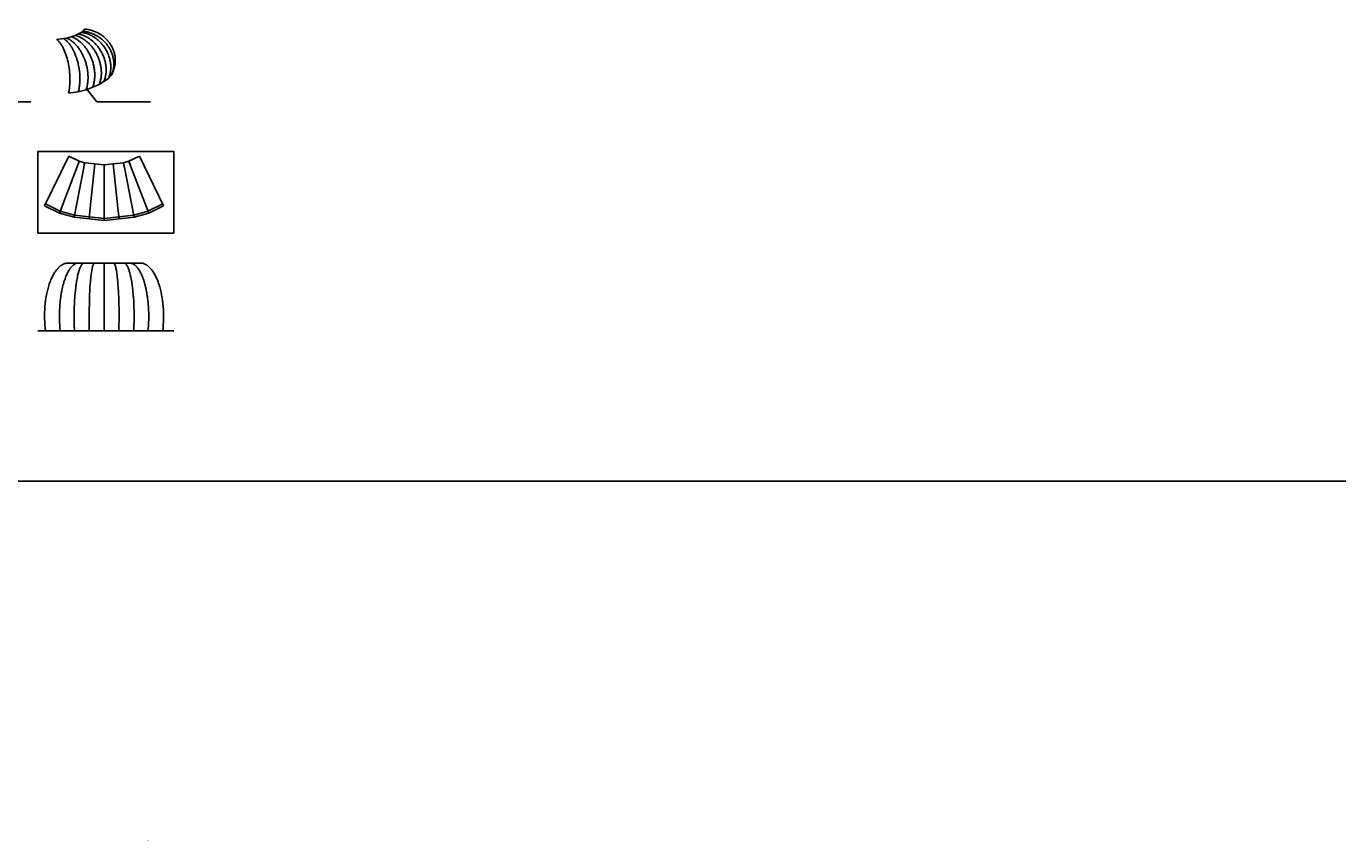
# Model space of a CAD drawing. Header units: metres. Extents: x 63115 to 703450, y -261936 to -53969.
# Tile 20 of 256: x 153735 to 240102, y -261936 to -208304. Entities that reach past the tile are written whole.
import ezdxf

# ---------------------------------------------------------------- set-up
doc = ezdxf.new("R2010")
doc.units = ezdxf.units.M
doc.layers.get('0').update_dxf_attribs({"true_color": 0x83b7c5})
for name, color, linetype in [('_03-PROJECTION', 1, 'Continuous'), ('_06dimentions50', 7, 'Continuous'), ('_07Brandveiligheid', 8, 'Continuous'), ('Make2D hidden lines', 253, 'Continuous'), ('Make2D visible lines', 1, 'Continuous'), ('Make2D$visible$lines', 1, 'Continuous')]:
    doc.layers.add(name, color=color, linetype=linetype)
doc.styles.add('NIOstandard', font='arial.ttf')
doc.dimstyles.new('NIO-5-KLEIN', dxfattribs={"dimtxt": 10, "dimasz": 1, "dimexe": 2, "dimexo": 5, "dimgap": 1, "dimtad": 1, "dimdec": 0, "dimzin": 0, "dimdsep": 46, "dimtxsty": 'NIOstandard', "dimblk1": 'MAATSTR', "dimblk2": 'MAATSTR', "dimsah": 1, "dimcen": 0, "dimdle": 1.5, "dimse1": 1, "dimse2": 1, "dimclrd": 7, "dimclre": 256, "dimclrt": 256, "dimazin": 0, "dimtfac": 1, "dimtdec": 0, "dimtofl": 0, "dimtmove": 1, "dimatfit": 2, "dimldrblk": 'MAATSTR', "dimfxl": 1, "dimtvp": 1, "dimtolj": 1, "dimtzin": 0, "dimarcsym": 0})

# ---------------------------------------------------------------- blocks, each defined once
blk = doc.blocks.new('MAATSTR')
at = {"linetype": 'Continuous'}
for p, q in [((0, 5), (0, -5)), ((-4.17, 0), (4.17, 0))]:
    blk.add_line(p, q, dxfattribs=at)
at = {"linetype": 'Continuous', "const_width": 1.5}
blk.add_lwpolyline([(-0.75, 0, 1), (0.75, 0, 1)], format="xyb", close=True, dxfattribs=at)

msp = doc.modelspace()

# ---------------------------------------------------------------- linework, layer by layer
at = {"layer": '_06dimentions50'}
msp.add_lwpolyline([(63115, -192340.6), (326469, -192340.6), (326469, -238268.9), (63115, -238268.9)], close=True, dxfattribs=at)
at = {"layer": 'Make2D hidden lines'}
for points in [[(154999.7, -220004.6), (155970.4, -220478.1)], [(162723.6, -220004.6), (161752.9, -220478.1)], [(155970.4, -220478.1), (156912.4, -220748.2)], [(156912.4, -220748.2), (157887.1, -220850.6)], [(157887.1, -220850.6), (158861.6, -220953.1)], [(159836.2, -220850.6), (158861.6, -220953.1)], [(160810.9, -220748.2), (159836.2, -220850.6)], [(161752.9, -220478.1), (160810.9, -220748.2)]]:
    msp.add_lwpolyline(points, dxfattribs=at)
at = {"layer": 'Make2D visible lines'}
for points in [[(154494.3, -221919.8), (163460.7, -221919.8), (163460.7, -216554.7), (154494.3, -216554.7), (154494.3, -221919.8)], [(155921.7, -220605), (155921.6, -220605.1)], [(156886.9, -220879.7), (156886.5, -220881.8)], [(157872.9, -220985.4), (157872.9, -220985.3)], [(157872.9, -220985.5), (157872.9, -220985.4)], [(157872.9, -220985.4), (157872.9, -220985.4)], [(159850.4, -220985.5), (159850.4, -220985.4)], [(161801.6, -220605), (161801.7, -220605.1)], [(154494.3, -228364), (163460.7, -228364)]]:
    msp.add_lwpolyline(points, dxfattribs=at)
at = {"layer": 'Make2D$visible$lines'}
for points in [[(156693.3, -208992.2), (156388.5, -209083.1)], [(156966.5, -208910.7), (156693.3, -208992.2)], [(156693.3, -208992.2), (156717.9, -209000.4), (156742.4, -209009.1), (156766.7, -209018.2), (156790.8, -209027.8), (156815.5, -209038), (156839.9, -209048.7), (156888.3, -209071.3), (156938.2, -209096.7), (156987.1, -209123.8), (157034.3, -209151.8), (157080.5, -209181.2), (157127.6, -209213.2), (157173.7, -209246.6), (157220, -209282.3), (157265.3, -209319.2), (157310.9, -209358.5), (157355.4, -209399), (157397.6, -209439.5), (157438.7, -209481), (157481.7, -209526.7), (157523.5, -209573.5), (157562.9, -209619.7), (157601.2, -209666.9), (157640.6, -209717.9), (157678.9, -209769.8), (157716.4, -209823.4), (157752.7, -209877.9), (157787.7, -209933.1), (157821.5, -209989), (157854.3, -210046.3), (157885.8, -210104.2), (157915.8, -210162.1), (157944.5, -210220.7), (157972.1, -210280.1), (157998.5, -210340.2), (158024.9, -210404.1), (158050, -210468.5), (158072.6, -210530.6), (158093.9, -210593.1), (158114.2, -210657.3), (158133.2, -210721.8), (158150.8, -210786.6), (158167, -210851.8), (158181.1, -210914.6), (158194, -210977.6), (158206.1, -211043.7), (158216.6, -211110.1), (158225.3, -211173.3), (158232.5, -211236.6), (158238.7, -211302.6), (158243.2, -211368.7), (158246.1, -211430.7), (158247.6, -211492.8), (158247.6, -211557.2), (158246.1, -211621.6), (158243, -211684.3), (158238.4, -211746.9), (158232.4, -211808.1), (158224.7, -211869.2), (158215.8, -211928), (158205.3, -211986.5), (158193.6, -212043.3), (158180.3, -212099.8), (158166, -212153.6), (158150.3, -212206.9), (158132.6, -212260.9), (158113.3, -212314.3)], [(156966.5, -208910.7), (157171.9, -208810.6)], [(156966.5, -208910.7), (156995.2, -208918.5), (157023.8, -208926.8)], [(156966.5, -208910.7), (157007.4, -208922)], [(157023.8, -208926.8), (157071.2, -208941.9), (157107.1, -208954.3)], [(157107.1, -208954.3), (157157.7, -208973.3)], [(157157.7, -208973.3), (157198.1, -208989.8), (157238.1, -209007.2), (157277.1, -209025.2), (157315.7, -209044.2), (157357, -209065.7), (157397.8, -209088.1), (157436.1, -209110.4), (157473.9, -209133.4), (157514.3, -209159.2), (157554.1, -209186), (157591.3, -209212.2), (157628, -209239.1), (157667, -209269.1), (157705.4, -209299.9), (157741.2, -209329.9), (157776.5, -209360.6), (157812.8, -209393.5), (157848.5, -209427.2), (157883.5, -209461.6), (157917.8, -209496.7), (157951, -209532), (157983.5, -209567.9), (158015.3, -209604.3), (158046.5, -209641.4), (158078.5, -209680.9), (158109.7, -209721), (158140.2, -209761.6), (158169.9, -209802.9), (158198.4, -209844), (158226.2, -209885.7), (158253.2, -209927.9), (158279.4, -209970.5)], [(157171.9, -208810.6), (157394.3, -208702.2)], [(157171.9, -208810.6), (157229.5, -208823.7), (157286.5, -208838.6), (157344.1, -208855.6), (157401.1, -208874.4), (157456.6, -208894.6), (157511.6, -208916.5), (157566.7, -208940.4), (157621.1, -208965.8), (157676.2, -208993.6), (157730.5, -209022.9), (157784.7, -209054.2), (157837.9, -209087), (157891.3, -209121.9), (157943.6, -209158.3), (157992.9, -209194.6), (158041.2, -209232.2), (158091.5, -209273.5), (158140.7, -209316.1), (158186.8, -209358.2), (158231.8, -209401.4), (158277.9, -209448.2), (158322.9, -209496.1), (158364.7, -209542.9), (158405.3, -209590.8), (158446.5, -209641.9), (158486.4, -209694), (158525, -209747), (158562.2, -209801.1), (158598.4, -209856.4), (158633.1, -209912.7), (158666.4, -209969.8), (158698.3, -210027.8), (158728.7, -210086.4), (158757.5, -210145.8), (158784.9, -210205.8), (158810.7, -210266.6), (158834.8, -210327.3), (158857.2, -210388.5), (158878.1, -210450.3), (158897.4, -210512.7), (158914.4, -210572.6), (158929.8, -210632.9), (158944.3, -210696.4), (158957.1, -210760.1), (158967.6, -210820.9), (158976.6, -210881.9), (158984.3, -210945.8), (158990.2, -211009.8), (158994.1, -211070), (158996.4, -211130.3), (158997, -211193.1), (158995.8, -211255.9), (158992.9, -211317.3), (158988.2, -211378.7), (158981.8, -211439), (158973.5, -211499), (158963.8, -211557.2), (158952.3, -211615.1), (158939.3, -211671.7), (158924.5, -211727.8), (158907.7, -211784.3), (158889.1, -211840.2), (158869, -211894.5), (158847.1, -211948.1)], [(157394.3, -208702.2), (157478, -208636.2)], [(157394.3, -208702.2), (157433, -208709.2), (157471.6, -208717.1)], [(157394.3, -208702.2), (157430.2, -208708.7), (157466, -208715.9)], [(157471.6, -208717.1), (157521.3, -208728.3), (157570.8, -208740.9)], [(157478, -208636.2), (157571, -208487.9)], [(157478, -208636.2), (157519.2, -208641), (157560.3, -208646.6)], [(157478, -208636.2), (157554.4, -208645.8)], [(157478.5, -208718.5), (157540.5, -208733)], [(157560.3, -208646.6), (157613.3, -208655), (157666, -208664.7)], [(157569.1, -208647.9), (157630.8, -208658.1)], [(157570.8, -208740.9), (157626.5, -208756.6), (157673.3, -208771.1)], [(157571, -208487.9), (157632.5, -208493.5), (157693.9, -208500.8), (157755, -208509.8), (157815.9, -208520.5), (157878, -208533.1), (157939.8, -208547.5), (157998.2, -208562.8), (158056.1, -208579.6), (158114.5, -208598.3), (158172.4, -208618.5), (158229.8, -208640.3), (158286.6, -208663.6), (158343.1, -208688.7), (158399, -208715.2), (158454.1, -208743.3), (158508.4, -208772.8), (158561.8, -208803.7), (158614.4, -208836.1), (158666.1, -208869.9), (158716.8, -208905.2), (158767.3, -208942.3), (158816.8, -208980.9), (158865.1, -209020.8), (158912.3, -209062.1), (158957.5, -209103.9), (159001.5, -209146.9), (159044.2, -209191.2), (159085.7, -209236.6), (159124.1, -209281.1), (159161.2, -209326.6), (159198.4, -209374.8), (159234.2, -209424.1), (159268.4, -209474.1), (159301.1, -209525.1), (159332.2, -209576.8), (159361.7, -209629.3), (159389.8, -209682.9), (159416.3, -209737.4), (159440, -209790), (159462.3, -209843.4), (159484, -209900.2), (159503.9, -209957.7), (159521.2, -210012.9), (159536.9, -210068.6), (159550.8, -210124.6), (159563, -210181), (159573.5, -210237.6), (159582.3, -210294.6), (159589.3, -210351.4), (159594.5, -210408.5), (159598, -210465.3), (159599.6, -210522.3), (159599.6, -210578.9), (159597.7, -210635.5), (159593.9, -210694.3), (159588.2, -210752.9), (159581, -210808.2), (159572.2, -210863.1), (159561.2, -210919.7), (159548.3, -210975.9), (159533.8, -211031.3), (159517.4, -211086.3), (159499.7, -211139.4), (159480.4, -211192)], [(157666, -208664.7), (157718.9, -208675.7), (157771.5, -208688)], [(157673.3, -208771.1), (157723.5, -208788), (157775.9, -208807.1), (157827.1, -208827.4), (157877.7, -208848.9)], [(157771.5, -208688), (157825.6, -208702.1), (157878.4, -208717.1), (157930.2, -208733.3), (157981.6, -208750.6)], [(157877.7, -208848.9), (157899.8, -208858.7)], [(157899.8, -208858.7), (157952.8, -208883.5), (158003.6, -208909), (158054.4, -208936), (158104.5, -208964.3)], [(157981.6, -208750.6), (158015.9, -208762.9)], [(158015.9, -208762.9), (158069.3, -208783.4), (158123.3, -208805.6), (158175.1, -208828.4), (158226.3, -208852.5)], [(158104.5, -208964.3), (158107.8, -208966.2)], [(158107.8, -208966.2), (158166.1, -209001.5), (158215.7, -209033.3)], [(158226.3, -208852.5), (158240.2, -208859.2)], [(158240.2, -208859.2), (158296, -208887.7), (158351.1, -208917.7)], [(158351.1, -208917.7), (158354.5, -208919.5)], [(158354.5, -208919.5), (158383, -208935.9)], [(158383, -208935.9), (158401.3, -208946.6)], [(158401.3, -208946.6), (158470.4, -208989.3)], [(158470.4, -208989.3), (158516.4, -209019.6), (158561.7, -209051)], [(156193.7, -209121.2), (155737.2, -209174.2)], [(155737.2, -209174.2), (155752.1, -209185.2), (155766.8, -209196.4), (155780.3, -209207.4), (155793.7, -209218.6), (155808.6, -209231.7), (155823.2, -209245.1), (155836.8, -209258), (155850.2, -209271.2), (155865.3, -209286.7), (155880.2, -209302.5), (155907.3, -209333), (155934.3, -209365.3), (155961.2, -209399.5), (155988.2, -209436), (156015, -209474.2), (156041.9, -209514.9), (156067.8, -209556.2), (156094.2, -209600.6), (156119.6, -209645.6), (156143.9, -209691), (156167.3, -209736.7), (156192.1, -209787.6), (156215.9, -209838.8), (156260.3, -209941.3), (156304.6, -210053.7), (156346.5, -210171.1), (156385.4, -210291.3), (156421.7, -210415.4), (156456.1, -210546.7), (156486, -210674.6), (156513, -210804.8), (156537, -210937.1), (156558.2, -211073.2), (156576.1, -211210.2), (156590.1, -211342.2), (156601.2, -211480.8), (156608.5, -211612.5), (156612.6, -211749.6), (156613, -211877.8), (156609.8, -212010.2), (156603.1, -212138.5), (156592.7, -212262.9), (156579.1, -212381.6), (156562.1, -212495.7), (156552.7, -212549.3), (156542.3, -212602.6), (156530.9, -212656.1), (156518.3, -212709.3)], [(156193.7, -209121.2), (156215.8, -209134.1), (156238, -209147.8)], [(156388.5, -209083.1), (156193.8, -209121.2)], [(156193.8, -209121.2), (156215.1, -209133.6), (156236.4, -209146.8)], [(156238, -209147.8), (156244.3, -209151.8), (156269.5, -209168.8), (156294.8, -209186.8)], [(156240.3, -209149.3), (156244.3, -209151.8), (156269.5, -209168.8), (156282.2, -209177.7)], [(156294.8, -209186.8), (156310.7, -209198.8), (156326.7, -209211.2), (156356.5, -209235.6)], [(156356.5, -209235.6), (156388.6, -209263.6), (156420.2, -209293), (156452.7, -209325.3), (156484.3, -209358.5)], [(156388.5, -209083.1), (156415.5, -209094), (156442.5, -209105.6)], [(156388.5, -209083.1), (156417, -209094.7), (156445.6, -209107)], [(156445.6, -209107), (156486.4, -209126.1), (156519, -209142.6), (156560.3, -209165), (156598.9, -209187.6)], [(156448.7, -209108.4), (156486.4, -209126.1), (156500.7, -209133.2)], [(156484.3, -209358.5), (156515.2, -209392.9), (156545, -209427.7)], [(156545, -209427.7), (156576.3, -209466.4), (156607.2, -209506.8)], [(156598.9, -209187.6), (156640.4, -209213.6), (156681.2, -209241), (156723.2, -209271.1), (156764.3, -209302.4)], [(156607.2, -209506.8), (156636, -209546.1), (156669, -209593.6)], [(156669, -209593.6), (156694.2, -209631.8), (156722.7, -209676.7), (156750.8, -209723.1), (156778.3, -209770.7)], [(156764.3, -209302.4), (156804.4, -209334.8), (156844.2, -209368.8)], [(156778.3, -209770.7), (156787.7, -209787.5)], [(156787.7, -209787.5), (156831.9, -209870.1), (156840.9, -209887.7)], [(156844.2, -209368.8), (156883.6, -209404.3), (156923.8, -209442.6)], [(156923.8, -209442.6), (156961.1, -209480), (157004, -209525.1)], [(157004, -209525.1), (157036.9, -209561.5), (157073.9, -209604.4), (157110.4, -209648.8), (157146.3, -209694.4)], [(157146.3, -209694.4), (157161.8, -209714.8)], [(157161.8, -209714.8), (157216.2, -209789.7), (157225.8, -209803.5)], [(157225.8, -209803.5), (157279.2, -209883.6)], [(158215.7, -209033.3), (158220.4, -209036.4)], [(158220.4, -209036.4), (158267.7, -209068.6), (158332.8, -209115.8)], [(158332.8, -209115.8), (158374, -209147.4), (158414.5, -209179.8)], [(158414.5, -209179.8), (158461.7, -209219.6), (158508.1, -209260.7), (158553.5, -209303), (158597.9, -209346.5), (158641.3, -209391.2), (158683.5, -209437.1)], [(158561.7, -209051), (158596.2, -209075.9), (158630.3, -209101.5)], [(158630.3, -209101.5), (158645.6, -209113.4)], [(158645.6, -209113.4), (158708.9, -209164.4), (158755.9, -209204.8), (158801.7, -209246.3), (158846.4, -209289)], [(158683.5, -209437.1), (158720.2, -209478.8), (158756, -209521.4)], [(158756, -209521.4), (158798.6, -209574.8), (158839.7, -209629.2)], [(158839.7, -209629.2), (158869.3, -209670.4)], [(158846.4, -209289), (158885.9, -209328.7), (158924.4, -209369.3)], [(158869.3, -209670.4), (158908.3, -209727.6), (158945.6, -209785.8)], [(158924.4, -209369.3), (158968.7, -209418.5), (159011.6, -209469.1)], [(158945.6, -209785.8), (158975.9, -209835.8)], [(158975.9, -209835.8), (159008.7, -209893.1)], [(159011.6, -209469.1), (159046.4, -209512.4)], [(159046.4, -209512.4), (159085.7, -209564.1), (159123.5, -209616.9)], [(159123.5, -209616.9), (159155.5, -209664.2)], [(159155.5, -209664.2), (159190.2, -209718.6)], [(159190.2, -209718.6), (159202, -209738.1)], [(159202, -209738.1), (159221.3, -209770.6)], [(159221.3, -209770.6), (159251.7, -209825)], [(159251.7, -209825), (159279.7, -209878.3)], [(156840.9, -209887.7), (156879.3, -209966)], [(156879.3, -209966), (156908, -210028.2), (156936.8, -210094.2), (156964.1, -210160.1), (156990.1, -210226.5)], [(156990.1, -210226.5), (157021.6, -210312.4)], [(157021.6, -210312.4), (157044.6, -210379.4)], [(157044.6, -210379.4), (157057.6, -210418.9)], [(157057.6, -210418.9), (157071.4, -210462.5)], [(157071.4, -210462.5), (157077.9, -210483.5)], [(157077.9, -210483.5), (157110.9, -210597.4)], [(157110.9, -210597.4), (157114.7, -210611)], [(157114.7, -210611), (157147.4, -210738.8)], [(157279.2, -209883.6), (157328.6, -209963.2)], [(157328.6, -209963.2), (157342.3, -209986.4)], [(157342.3, -209986.4), (157378, -210048.8), (157421.5, -210129.8)], [(157421.5, -210129.8), (157464.8, -210216.4)], [(157464.8, -210216.4), (157494.3, -210279.5)], [(157494.3, -210279.5), (157513.9, -210323.3)], [(157513.9, -210323.3), (157529, -210358.3)], [(157529, -210358.3), (157540.7, -210386)], [(157540.7, -210386), (157577.2, -210477.8)], [(157577.2, -210477.8), (157589.3, -210510)], [(157589.3, -210510), (157601.8, -210544.3)], [(157601.8, -210544.3), (157608.6, -210563.4)], [(157608.6, -210563.4), (157632.1, -210632.6)], [(157632.1, -210632.6), (157650.1, -210688.7)], [(157650.1, -210688.7), (157673.8, -210768.6)], [(158279.4, -209970.5), (158310.1, -210022.6)], [(158310.1, -210022.6), (158353.6, -210101.2)], [(158353.6, -210101.2), (158391, -210173.8), (158426.4, -210247.4)], [(158426.4, -210247.4), (158447.1, -210293.3), (158467, -210339.5)], [(158467, -210339.5), (158494.5, -210407.4), (158520.2, -210476.1)], [(158520.2, -210476.1), (158551.3, -210567)], [(158551.3, -210567), (158567.9, -210620.2), (158583.5, -210673.8), (158598.1, -210728.1), (158611.5, -210782.7), (158623.2, -210834.1), (158633.8, -210885.8), (158643.9, -210940.5), (158652.9, -210995.4), (158660.2, -211046.8), (158666.5, -211098.4), (158672, -211152.8), (158676.3, -211207.3), (158679.4, -211261.3), (158681.4, -211315.3), (158682.1, -211366), (158681.7, -211416.7)], [(159008.7, -209893.1), (159019.9, -209913.6)], [(159019.9, -209913.6), (159038.2, -209947.8)], [(159038.2, -209947.8), (159067, -210004.8)], [(159067, -210004.8), (159094.2, -210062.5)], [(159094.2, -210062.5), (159116.1, -210111.8)], [(159116.1, -210111.8), (159141.8, -210174)], [(159141.8, -210174), (159159.1, -210218.8)], [(159159.1, -210218.8), (159184.1, -210289)], [(159184.1, -210289), (159199.5, -210336.2)], [(159199.5, -210336.2), (159219.6, -210403.5)], [(159219.6, -210403.5), (159234.9, -210460.3)], [(159234.9, -210460.3), (159246.1, -210506.1), (159255.9, -210550.3), (159264.7, -210594.4), (159272.7, -210638.6)], [(159272.7, -210638.6), (159276.7, -210662.6)], [(159276.7, -210662.6), (159282.2, -210699.4)], [(159279.7, -209878.3), (159304.5, -209928.8)], [(159282.2, -210699.4), (159289.3, -210754.6)], [(159304.5, -209928.8), (159330.9, -209986.7)], [(159330.9, -209986.7), (159350.6, -210033)], [(159350.6, -210033), (159375.7, -210097.1)], [(159375.7, -210097.1), (159392.1, -210142.4)], [(159392.1, -210142.4), (159413.4, -210207.3)], [(159413.4, -210207.3), (159430.1, -210263.9)], [(159430.1, -210263.9), (159442.8, -210311.8)], [(159442.8, -210311.8), (159443.7, -210315.3)], [(159443.7, -210315.3), (159458.4, -210377.7), (159470, -210434.9)], [(159470, -210434.9), (159474.2, -210458.1)], [(159474.2, -210458.1), (159479.8, -210492.1)], [(159479.8, -210492.1), (159487.8, -210547.7)], [(159487.8, -210547.7), (159494.4, -210606.8), (159499.1, -210664.1)], [(159499.1, -210664.1), (159502.1, -210720.3), (159503.3, -210776.5)], [(157147.4, -210738.8), (157160.8, -210796.4)], [(157160.8, -210796.4), (157180.2, -210886.4)], [(157180.2, -210886.4), (157187, -210920.5)], [(157187, -210920.5), (157204.3, -211013.2)], [(157204.3, -211013.2), (157210.5, -211049.6)], [(157210.5, -211049.6), (157229.6, -211175.1)], [(157229.6, -211175.1), (157231.8, -211191.3)], [(157231.8, -211191.3), (157241.8, -211270.4)], [(157241.8, -211270.4), (157243.4, -211284.6)], [(157243.4, -211284.6), (157258, -211436.2)], [(157258, -211436.2), (157258.9, -211448.2)], [(157258.9, -211448.2), (157261.8, -211488.4)], [(157261.8, -211488.4), (157263, -211508.5)], [(157263, -211508.5), (157267, -211582.5)], [(157267, -211582.5), (157267.8, -211602.4)], [(157673.8, -210768.6), (157686.3, -210813.7)], [(157686.3, -210813.7), (157707.1, -210894.4)], [(157707.1, -210894.4), (157717.5, -210937.9)], [(157717.5, -210937.9), (157742.1, -211052.8)], [(157742.1, -211052.8), (157745.9, -211072.6)], [(157745.9, -211072.6), (157758.8, -211144.2)], [(157758.8, -211144.2), (157763.4, -211172)], [(157763.4, -211172), (157777, -211265.4), (157782, -211305)], [(157782, -211305), (157784.6, -211326.8)], [(157784.6, -211326.8), (157788.2, -211360.4)], [(157788.2, -211360.4), (157790.9, -211388.1)], [(157790.9, -211388.1), (157796.5, -211455)], [(157803.1, -211574.1), (157805, -211666.4), (157804.2, -211754.9), (157800.5, -211845.1), (157794.2, -211933.5)], [(157796.5, -211455), (157798.6, -211484.4)], [(157798.6, -211484.4), (157802.2, -211552.7)], [(157802.2, -211552.7), (157803.1, -211574.1)], [(158677.1, -211527.2), (158672.8, -211582.7), (158667.2, -211637.2), (158660.2, -211691), (158651.9, -211744.6), (158642.4, -211797), (158631.5, -211849.2), (158619.8, -211898.8), (158606.8, -211948.1)], [(158681.7, -211416.7), (158680.6, -211459.6), (158677.1, -211527.2)], [(159344.2, -211535.9), (159148.3, -211752)], [(159253.3, -211437.7), (159238.9, -211494.9), (159223.9, -211547.9), (159207, -211600.9), (159188.5, -211653.3)], [(159264.1, -211388.3), (159253.3, -211437.7)], [(159281.6, -211289.8), (159274.8, -211331.5), (159264.1, -211388.3)], [(159290.8, -211219.7), (159286.5, -211254.8), (159281.6, -211289.8)], [(159289.3, -210754.6), (159295.4, -210815.3), (159299.7, -210873.9)], [(159293.6, -211193.2), (159290.8, -211219.7)], [(159296.1, -211166.6), (159293.6, -211193.2)], [(159298.3, -211138.1), (159296.1, -211166.6)], [(159300.2, -211107.7), (159298.3, -211138.1)], [(159299.7, -210873.9), (159302.3, -210932.3), (159303.3, -210988.7)], [(159300.5, -211102.3), (159300.2, -211107.7)], [(159303.3, -210990.5), (159302.6, -211048.4), (159300.5, -211102.3)], [(159303.3, -210988.7), (159303.3, -210990.5)], [(159441.2, -211285.1), (159344.2, -211535.9)], [(159350.5, -211521.9), (159344.2, -211535.9)], [(159385.9, -211436.3), (159368.8, -211479.3), (159350.5, -211521.9)], [(159480.4, -211192), (159383.5, -211442.6)], [(159452.4, -211222.1), (159438.1, -211277.4), (159422.5, -211330.5), (159405, -211383.7), (159385.9, -211436.3)], [(159479.9, -211193.2), (159461.2, -211239.4), (159441.2, -211285.1)], [(159463.6, -211172.9), (159452.4, -211222.1)], [(159478.8, -211092.4), (159471.7, -211132.7), (159463.6, -211172.9)], [(159491.2, -211004), (159485.6, -211048.3), (159478.8, -211092.4)], [(159493.9, -210979.5), (159491.2, -211004)], [(159496.7, -210949.8), (159493.9, -210979.5)], [(159498.6, -210925.2), (159496.7, -210949.8)], [(159500.6, -210893.5), (159498.6, -210925.2)], [(159500.9, -210888.2), (159500.6, -210893.5)], [(159503.4, -210778.3), (159502.9, -210833.2), (159500.9, -210888.2)], [(159503.3, -210776.5), (159503.4, -210778.3)], [(157210, -212417.1), (157200.3, -212463.1), (157189.9, -212508.1)], [(157227, -212324.5), (157210, -212417.1)], [(157229, -212312.4), (157227, -212324.5)], [(157237, -212260.4), (157229, -212312.4)], [(157243.7, -212211), (157237, -212260.4)], [(157267.8, -211602.4), (157270.2, -211682), (157271, -211760.4), (157270.3, -211837.6), (157268, -211914.6), (157264.3, -211989.7), (157259, -212064.6), (157252.1, -212137.9), (157243.7, -212211)], [(157679.5, -212482.9), (158113.3, -212314.3)], [(157712.5, -212379.9), (157696.1, -212433.6), (157679.5, -212482.9)], [(157737.5, -212285.5), (157725.5, -212333.1), (157712.5, -212379.9)], [(157755.7, -212203), (157739.1, -212278.8), (157737.5, -212285.5)], [(157761, -212175.6), (157755.7, -212203)], [(157769.6, -212127), (157761, -212175.6)], [(157777.6, -212075.9), (157769.6, -212127)], [(157793.5, -211940.8), (157787.3, -212000.8), (157777.6, -212075.9)], [(157794.2, -211933.5), (157793.5, -211940.8)], [(158113.3, -212314.3), (158538.1, -212149.2)], [(158847.1, -211948.1), (158538.1, -212149.2)], [(158538.8, -212147.6), (158538.1, -212149.2)], [(158576.8, -212045.6), (158558.5, -212097.1), (158538.8, -212147.6)], [(158606.8, -211948.1), (158592.7, -211996.4), (158576.8, -212045.6)], [(159148.3, -211752), (158847.1, -211948.1)], [(159154.4, -211738.1), (159148.3, -211752)], [(159188.5, -211653.3), (159172, -211695.9), (159154.4, -211738.1)], [(156518.3, -212709.3), (157161.9, -212613.6)], [(157161.9, -212613.6), (157679.5, -212482.9)], [(157189.9, -212508.1), (157175.5, -212564.7), (157161.9, -212613.6)], [(156534, -216858.9), (154940.3, -220126.5)], [(157117.7, -217489.3), (155921.7, -220605)], [(157229.4, -217198), (156534, -216858.9)], [(157523.3, -217605.6), (156886.9, -220879.7)], [(157179.7, -217327.8), (157117.7, -217489.3)], [(157229.4, -217198), (157128.1, -217462)], [(157229.5, -217198.1), (157181.4, -217323.2)], [(157582.8, -217299.4), (157229.5, -217198.1)], [(157556.3, -217435.8), (157523.3, -217605.6)], [(157582.8, -217299.4), (157528.9, -217576.9)], [(157582.9, -217299.4), (157557.2, -217431)], [(158252.9, -217369.8), (157582.9, -217299.4)], [(158252.9, -217369.8), (157993.8, -219835)], [(158861.6, -217433.8), (158252.9, -217369.8)], [(158861.6, -217433.8), (158861.6, -217530.8)], [(158861.7, -217433.8), (158861.6, -217566.4)], [(158861.6, -217566.4), (158861.6, -221089.4)], [(158861.7, -217433.8), (159470.4, -217369.8)], [(159470.4, -217369.8), (160140.4, -217299.4)], [(159470.4, -217369.8), (159729.5, -219835)], [(160140.4, -217299.4), (160166.1, -217431)], [(160140.5, -217299.4), (160493.8, -217198.1)], [(160140.5, -217299.4), (160194.4, -217576.9)], [(160167, -217435.8), (160200, -217605.6)], [(160200, -217605.6), (160836.4, -220879.7)], [(160493.8, -217198.1), (160541.9, -217323.2)], [(160493.9, -217198), (161189.3, -216858.9)], [(160493.9, -217198), (160595.2, -217462)], [(160543.6, -217327.8), (160605.6, -217489.3)], [(160605.6, -217489.3), (161801.6, -220605)], [(161189.3, -216858.9), (162783, -220126.5)], [(155921.6, -220605.1), (154940.3, -220126.5)], [(157950, -220252.1), (157967.6, -220084)], [(157974.1, -220022.1), (157967.6, -220084)], [(157974.1, -220022.1), (157993.8, -219835)], [(159749.2, -220022.1), (159729.5, -219835)], [(159749.2, -220022.1), (159755.7, -220084)], [(159773.3, -220252.1), (159755.7, -220084)], [(162783, -220126.5), (161801.7, -220605.1)], [(156886.5, -220881.8), (155921.6, -220605.1)], [(157872.9, -220985.5), (156886.5, -220881.8)], [(157950, -220252.1), (157872.9, -220985.3)], [(158861.6, -221089.4), (157872.9, -220985.5)], [(159850.4, -220985.5), (158861.6, -221089.4)], [(159773.3, -220252.1), (159850.4, -220985.4)], [(160836.8, -220881.8), (159850.4, -220985.5)], [(160836.4, -220879.7), (160836.8, -220881.8)], [(161801.7, -220605.1), (160836.8, -220881.8)], [(156474.6, -223899.2), (156451.3, -223899.6), (156428, -223900.9), (156405.9, -223902.7), (156383.9, -223905.4), (156361.6, -223908.7), (156339.4, -223912.8), (156316.9, -223917.8), (156294.6, -223923.4), (156272.1, -223929.8), (156249.9, -223937), (156227.5, -223944.9), (156205.3, -223953.5), (156182.9, -223963), (156160.8, -223973.2), (156140.6, -223983.2), (156120.6, -223993.6), (156098.3, -224006.1), (156076.3, -224019.2), (156054.1, -224033.2), (156032.3, -224047.8), (156010.2, -224063.4), (155988.5, -224079.5), (155968.8, -224094.9), (155949.4, -224110.7), (155929.8, -224127.2), (155910.6, -224144.2), (155889.1, -224164.1), (155868, -224184.3), (155848.9, -224203.5), (155830.1, -224222.9), (155809.2, -224245.5), (155788.6, -224268.5), (155767.9, -224292.5), (155747.7, -224316.9), (155711.4, -224362.8), (155675.7, -224411), (155637, -224466.8), (155599, -224525), (155565.5, -224579.7), (155529.1, -224642.7), (155493.8, -224707.6), (155459.6, -224774.6), (155426.2, -224843.7), (155393.7, -224915.2), (155362.6, -224987.6), (155332.6, -225061.6), (155303.6, -225137.6), (155275.6, -225215.4), (155248.5, -225295.1), (155197.4, -225459.5), (155150.3, -225631.7), (155107, -225812.3), (155070.2, -225989.7), (155035.8, -226183.2), (155007.9, -226371.3), (154984.6, -226563.9), (154966.1, -226759.1), (154952.6, -226956.4), (154944, -227155.1), (154940.4, -227353.2), (154941.9, -227561.9), (154948.8, -227767.1), (154960.9, -227971), (154977.8, -228168.7), (154999.7, -228364)], [(156577.1, -224327.7), (156546.2, -224376.1), (156515.9, -224426.9), (156486, -224480.1), (156456.7, -224535.7), (156428, -224593.4), (156399.9, -224653.4)], [(156474.6, -223899.2), (157180.6, -223899.2)], [(156534, -223901.9), (156519.2, -223900.7), (156504.4, -223899.9), (156489.5, -223899.4), (156474.7, -223899.2)], [(157229.4, -223901.9), (156534, -223901.9)], [(156616.3, -224270.6), (156596.6, -224298.7), (156577.1, -224327.7)], [(156701.8, -224162.3), (156672.3, -224197.3), (156656.2, -224217.4), (156640.1, -224238.2), (156616.3, -224270.6)], [(156707.9, -224155.3), (156701.8, -224162.3)], [(156835.5, -224033.4), (156818.5, -224047.2), (156803, -224060.4), (156786.9, -224074.8), (156771.1, -224089.6), (156755.1, -224105.2), (156739.5, -224121.2), (156723.5, -224138.1), (156707.9, -224155.3)], [(156838.7, -224030.9), (156835.5, -224033.4)], [(156907.3, -223982.7), (156890.1, -223993.8), (156872.9, -224005.5), (156855.7, -224017.8), (156838.7, -224030.9)], [(156913.8, -223978.8), (156907.3, -223982.7)], [(157044.9, -223919.7), (157028.4, -223924.9), (157011.9, -223930.8), (156995.1, -223937.5), (156978.6, -223944.6), (156961.9, -223952.5), (156945.5, -223960.9), (156929.5, -223969.6), (156913.8, -223978.8)], [(157117.7, -223903.6), (157108.8, -223904.9), (157100, -223906.4), (157091.2, -223908.1), (157082.3, -223909.9), (157073.5, -223911.9), (157064.7, -223914.1), (157055.9, -223916.5), (157044.9, -223919.7)], [(157180.6, -223899.2), (157173.6, -223899.3), (157159.6, -223899.7), (157145.6, -223900.6), (157131.6, -223901.9), (157117.7, -223903.6)], [(157176.7, -224516.3), (157140.7, -224655.4)], [(157183, -224493.8), (157176.7, -224516.3)], [(157180.7, -223899.2), (157180.6, -223899.2)], [(157180.7, -223899.2), (157556.8, -223899.2)], [(157229.5, -223901.9), (157217.5, -223900.7), (157205.5, -223899.9), (157193.4, -223899.4), (157181.4, -223899.2)], [(157235.5, -224327.7), (157219, -224376.1), (157202.9, -224426.9), (157183, -224493.8)], [(157229.4, -223901.9), (157215.5, -223900.6), (157201.5, -223899.7)], [(157582.8, -223901.9), (157229.5, -223901.9)], [(157252.1, -224281.7), (157235.5, -224327.7)], [(157301.9, -224162.3), (157286.1, -224197.3), (157269, -224238.2), (157252.1, -224281.7)], [(157305.7, -224154.2), (157301.9, -224162.3)], [(157373, -224033.4), (157364, -224047.2), (157355.8, -224060.4), (157347.1, -224074.9), (157338.8, -224089.6), (157321.9, -224121.2), (157305.7, -224154.2)], [(157375.3, -224030), (157373, -224033.4)], [(157411.3, -223982.7), (157402.1, -223993.8), (157392.9, -224005.5), (157384.1, -224017.4), (157375.3, -224030)], [(157413.6, -223980.1), (157411.3, -223982.7)], [(157484.5, -223919.7), (157480.1, -223922.3), (157475.7, -223924.9), (157471.3, -223927.8), (157467, -223930.8), (157462.7, -223933.9), (157458.6, -223937.1), (157453.9, -223940.8), (157449.2, -223944.6), (157444.6, -223948.7), (157440, -223952.9), (157435.7, -223956.8), (157431.6, -223960.9), (157427, -223965.5), (157422.5, -223970.3), (157413.6, -223980.1)], [(157523.3, -223903.6), (157518.6, -223904.9), (157513.9, -223906.4), (157509.2, -223908.1), (157504.5, -223909.9), (157499.8, -223911.9), (157495.1, -223914.1), (157490.4, -223916.5), (157485.7, -223919), (157484.5, -223919.7)], [(157556.8, -223899.2), (157553, -223899.3), (157549.3, -223899.5), (157545.6, -223899.7), (157541.9, -223900.1), (157538.2, -223900.6), (157534.4, -223901.2), (157530.7, -223901.9), (157527, -223902.7), (157523.3, -223903.6)], [(157556.8, -223899.2), (158238.7, -223899.2)], [(157556.8, -223899.2), (157556.8, -223899.2)], [(157582.9, -223901.9), (157579.7, -223901.3), (157576.4, -223900.7), (157573.2, -223900.3), (157570, -223899.9), (157566.8, -223899.6), (157563.6, -223899.4), (157560.4, -223899.3), (157557.2, -223899.2)], [(157582.8, -223901.9), (157578.4, -223901), (157574, -223900.4), (157569.6, -223899.9), (157565.1, -223899.5)], [(158252.9, -223901.9), (157582.9, -223901.9)], [(158030, -224524.8), (157996.7, -224774.6), (157958.2, -225153), (157949, -225262.7)], [(158030, -224524.8), (158053.9, -224378.7), (158078.1, -224254.5), (158097.1, -224172), (158109.4, -224125.3), (158121.8, -224082.8), (158129.1, -224060.1), (158135.4, -224041.9), (158142.7, -224022), (158149, -224006.1), (158155.4, -223991.2), (158161.8, -223977.5), (158165.4, -223970.2), (158169.3, -223962.9), (158172.4, -223957.3), (158175.6, -223951.7), (158179.8, -223944.9), (158183, -223940), (158186.2, -223935.6), (158189.4, -223931.2), (158192.6, -223927.2), (158194.7, -223924.7), (158196.9, -223922.2), (158198.5, -223920.5), (158200.1, -223918.8), (158202.2, -223916.7), (158204.4, -223914.7), (158206, -223913.3), (158207.6, -223911.9), (158209.2, -223910.7), (158210.8, -223909.5), (158212.3, -223908.4), (158213.9, -223907.3), (158215.5, -223906.3), (158217.1, -223905.4), (158218.1, -223904.8), (158219.2, -223904.2), (158220.3, -223903.7), (158221.3, -223903.2), (158222.9, -223902.5), (158223.7, -223902.2), (158224.5, -223901.9), (158225.5, -223901.5), (158226.6, -223901.2), (158227.6, -223900.9), (158228.7, -223900.6), (158229.5, -223900.4), (158230.3, -223900.2), (158231.1, -223900), (158231.8, -223899.9), (158232.7, -223899.7), (158233.6, -223899.6), (158234.4, -223899.5), (158235.3, -223899.4), (158236.2, -223899.3), (158237, -223899.3), (158237.9, -223899.2), (158238.7, -223899.2)], [(158238.7, -223899.2), (158861.6, -223899.2)], [(158238.8, -223899.2), (158239.6, -223899.2), (158240.5, -223899.3), (158241.4, -223899.3), (158242.3, -223899.4), (158243.2, -223899.5), (158244.1, -223899.6), (158245, -223899.7), (158245.8, -223899.9), (158246.7, -223900.1), (158247.6, -223900.3), (158248.5, -223900.5), (158249.4, -223900.7), (158250.3, -223901), (158251.1, -223901.3), (158252, -223901.5), (158252.9, -223901.9)], [(158861.6, -223901.9), (158252.9, -223901.9)], [(158861.6, -223899.2), (159484.6, -223899.2)], [(158861.6, -223899.2), (158861.6, -223899.2)], [(158861.6, -223899.2), (158861.6, -226296.1)], [(158861.6, -223899.5), (158861.6, -223899.6)], [(158861.6, -223899.5), (158861.6, -223899.5)], [(158861.6, -223899.5), (158861.6, -223899.5)], [(158861.7, -223901.9), (158861.6, -223899.5)], [(158861.6, -223901.9), (158861.6, -223899.7)], [(158861.7, -223901.9), (159470.4, -223901.9)], [(159484.5, -223899.2), (159483.7, -223899.2), (159482.8, -223899.3), (159481.9, -223899.3), (159481, -223899.4), (159480.1, -223899.5), (159479.2, -223899.6), (159478.3, -223899.7), (159477.5, -223899.9), (159476.6, -223900.1), (159475.7, -223900.3), (159474.8, -223900.5), (159473.9, -223900.7), (159473, -223901), (159472.2, -223901.3), (159471.3, -223901.5), (159470.4, -223901.9)], [(159470.4, -223901.9), (160140.4, -223901.9)], [(159484.6, -223899.2), (160166.5, -223899.2)], [(159693.3, -224524.8), (159669.4, -224378.7), (159645.2, -224254.5), (159626.2, -224172), (159613.9, -224125.3), (159601.5, -224082.8), (159594.2, -224060.1), (159587.9, -224041.9), (159580.6, -224022), (159574.3, -224006.1), (159567.9, -223991.2), (159561.5, -223977.5), (159557.9, -223970.2), (159554, -223962.9), (159550.9, -223957.3), (159547.7, -223951.7), (159543.5, -223944.9), (159540.3, -223940), (159537.1, -223935.6), (159533.9, -223931.2), (159530.7, -223927.2), (159528.6, -223924.7), (159526.4, -223922.2), (159524.8, -223920.5), (159523.2, -223918.8), (159521.1, -223916.7), (159518.9, -223914.7), (159517.3, -223913.3), (159515.7, -223911.9), (159514.1, -223910.7), (159512.5, -223909.5), (159511, -223908.4), (159509.4, -223907.3), (159507.8, -223906.3), (159506.2, -223905.4), (159505.1, -223904.8), (159504.1, -223904.2), (159503, -223903.7), (159502, -223903.2), (159500.4, -223902.5), (159499.6, -223902.2), (159498.8, -223901.9), (159497.8, -223901.5), (159496.7, -223901.2), (159495.7, -223900.9), (159494.6, -223900.6), (159493.8, -223900.4), (159493, -223900.2), (159492.2, -223900), (159491.4, -223899.9), (159490.6, -223899.7), (159489.7, -223899.6), (159488.9, -223899.5), (159488, -223899.4), (159487.1, -223899.3), (159486.3, -223899.3), (159485.4, -223899.2), (159484.6, -223899.2)], [(159693.3, -224524.8), (159726.6, -224774.6), (159765.1, -225153), (159774.3, -225262.7)], [(160140.4, -223901.9), (160143.6, -223901.3), (160146.8, -223900.7), (160150.1, -223900.3), (160153.3, -223899.9), (160156.5, -223899.6), (160159.7, -223899.4), (160162.9, -223899.3), (160166.1, -223899.2)], [(160140.5, -223901.9), (160144.9, -223901), (160149.3, -223900.4), (160153.7, -223899.9), (160158.1, -223899.5)], [(160140.5, -223901.9), (160493.8, -223901.9)], [(160166.5, -223899.2), (160542.6, -223899.2)], [(160166.5, -223899.2), (160166.5, -223899.2)], [(160166.5, -223899.2), (160170.2, -223899.3), (160174, -223899.5), (160177.7, -223899.7), (160181.4, -223900.1), (160185.1, -223900.6), (160188.9, -223901.2), (160192.6, -223901.9), (160196.3, -223902.7), (160200, -223903.6)], [(160200, -223903.6), (160204.7, -223904.9), (160209.4, -223906.4), (160214.1, -223908.1), (160218.8, -223909.9), (160223.5, -223911.9), (160228.2, -223914.1), (160232.9, -223916.5), (160237.6, -223919), (160238.8, -223919.7)], [(160238.8, -223919.7), (160243.2, -223922.3), (160247.6, -223924.9), (160252, -223927.8), (160256.3, -223930.8), (160260.6, -223933.9), (160264.7, -223937.1), (160269.4, -223940.8), (160274, -223944.6), (160278.7, -223948.7), (160283.3, -223952.9), (160287.6, -223956.8), (160291.7, -223960.9), (160296.3, -223965.5), (160300.8, -223970.3), (160309.7, -223980.1)], [(160309.7, -223980.1), (160312, -223982.7)], [(160312, -223982.7), (160321.2, -223993.8), (160330.4, -224005.5), (160339.2, -224017.4), (160348, -224030)], [(160348, -224030), (160350.3, -224033.4)], [(160350.3, -224033.4), (160359.3, -224047.2), (160367.5, -224060.4), (160376.2, -224074.9), (160384.5, -224089.6), (160401.4, -224121.2), (160417.6, -224154.2)], [(160417.6, -224154.2), (160421.4, -224162.3)], [(160421.4, -224162.3), (160437.1, -224197.3), (160454.3, -224238.2), (160471.2, -224281.7)], [(160471.2, -224281.7), (160487.8, -224327.7)], [(160487.8, -224327.7), (160504.3, -224376.1), (160520.4, -224426.9), (160540.2, -224493.8)], [(160493.8, -223901.9), (160505.8, -223900.7), (160517.8, -223899.9), (160529.8, -223899.4), (160541.9, -223899.2)], [(160493.9, -223901.9), (160507.8, -223900.6), (160521.8, -223899.7)], [(160493.9, -223901.9), (161189.3, -223901.9)], [(160540.2, -224493.8), (160546.6, -224516.3)], [(160542.6, -223899.2), (160542.7, -223899.2)], [(160542.7, -223899.2), (161248.7, -223899.2)], [(160542.7, -223899.2), (160549.7, -223899.3), (160563.7, -223899.7), (160577.7, -223900.6), (160591.7, -223901.9), (160605.6, -223903.6)], [(160546.6, -224516.3), (160582.6, -224655.4)], [(160605.6, -223903.6), (160614.5, -223904.9), (160623.3, -223906.4), (160632.1, -223908.1), (160641, -223909.9), (160649.8, -223911.9), (160658.6, -223914.1), (160667.4, -223916.5), (160678.4, -223919.7)], [(160678.4, -223919.7), (160694.9, -223924.9), (160711.4, -223930.8), (160728.2, -223937.5), (160744.7, -223944.6), (160761.4, -223952.5), (160777.8, -223960.9), (160793.8, -223969.6), (160809.5, -223978.8)], [(160809.5, -223978.8), (160816, -223982.7)], [(160816, -223982.7), (160833.2, -223993.8), (160850.4, -224005.5), (160867.6, -224017.8), (160884.6, -224030.9)], [(160884.6, -224030.9), (160887.8, -224033.4)], [(160887.8, -224033.4), (160904.8, -224047.2), (160920.2, -224060.4), (160936.4, -224074.8), (160952.2, -224089.6), (160968.2, -224105.2), (160983.8, -224121.2), (160999.8, -224138.1), (161015.4, -224155.3)], [(161015.4, -224155.3), (161021.5, -224162.3)], [(161021.5, -224162.3), (161051, -224197.3), (161067.1, -224217.4), (161083.2, -224238.2), (161107, -224270.6)], [(161107, -224270.6), (161126.7, -224298.7), (161146.2, -224327.7)], [(161146.2, -224327.7), (161177.1, -224376.1), (161207.4, -224426.9), (161237.3, -224480.1), (161266.5, -224535.7), (161295.3, -224593.4), (161323.4, -224653.4)], [(161189.3, -223901.9), (161204.1, -223900.7), (161218.9, -223899.9), (161233.8, -223899.4), (161248.6, -223899.2)], [(161248.7, -223899.2), (161272, -223899.6), (161295.3, -223900.9), (161317.4, -223902.7), (161339.4, -223905.4), (161361.7, -223908.7), (161383.8, -223912.8), (161406.4, -223917.8), (161428.7, -223923.4), (161451.2, -223929.8), (161473.4, -223937), (161495.8, -223944.9), (161518, -223953.5), (161540.4, -223963), (161562.5, -223973.2), (161582.7, -223983.2), (161602.7, -223993.6), (161625, -224006.1), (161647, -224019.2), (161669.2, -224033.2), (161691, -224047.8), (161713.1, -224063.4), (161734.7, -224079.5), (161754.5, -224094.9), (161773.9, -224110.7), (161793.5, -224127.2), (161812.7, -224144.2), (161834.2, -224164.1), (161855.3, -224184.3), (161874.4, -224203.5), (161893.2, -224222.9), (161914.1, -224245.5), (161934.7, -224268.5), (161955.4, -224292.5), (161975.6, -224316.9), (162011.8, -224362.8), (162047.5, -224411), (162086.3, -224466.8), (162124.3, -224525), (162157.8, -224579.7), (162194.2, -224642.7), (162229.5, -224707.6), (162263.7, -224774.6), (162297.1, -224843.7), (162329.6, -224915.2), (162360.7, -224987.6), (162390.7, -225061.6), (162419.7, -225137.6), (162447.7, -225215.4), (162474.8, -225295.1), (162525.9, -225459.5), (162573, -225631.7), (162616.3, -225812.3), (162653.1, -225989.7), (162687.5, -226183.2), (162715.4, -226371.3), (162738.7, -226563.9), (162757.2, -226759.1), (162770.7, -226956.4), (162779.3, -227155.1), (162782.9, -227353.2), (162781.4, -227561.9), (162774.5, -227767.1), (162762.4, -227971), (162745.5, -228168.7), (162723.6, -228364)], [(156155.8, -225366.3), (156133.8, -225454.8)], [(156169.5, -225314.1), (156155.8, -225366.3)], [(156178.1, -225282.1), (156169.5, -225314.1)], [(156200.6, -225202.2), (156178.1, -225282.1)], [(156220.3, -225135.8), (156200.6, -225202.2)], [(156288.4, -224929.8), (156253.4, -225031.6), (156220.3, -225135.8)], [(156314.6, -224858.9), (156288.4, -224929.8)], [(156351.4, -224765.7), (156314.6, -224858.9)], [(156399.9, -224653.4), (156375.4, -224708.7), (156351.4, -224765.7)], [(157010.8, -225368.8), (156997.8, -225467.6)], [(157018.4, -225314.1), (157010.8, -225368.8)], [(157023.4, -225279.6), (157018.4, -225314.1)], [(157035, -225202.2), (157023.4, -225279.6)], [(157044.4, -225142.8), (157035, -225202.2)], [(157082.6, -224925.4), (157044.4, -225142.8)], [(157100.4, -224835.7), (157082.6, -224925.4)], [(157116.2, -224761.6), (157100.4, -224835.7)], [(157140.7, -224655.4), (157116.2, -224761.6)], [(157873, -227314.1), (157893.8, -226232.2), (157931.9, -225493.2), (157949, -225262.7)], [(159850.3, -227314.1), (159829.5, -226232.2), (159791.4, -225493.2), (159774.3, -225262.7)], [(160582.6, -224655.4), (160607.1, -224761.6)], [(160607.1, -224761.6), (160622.9, -224835.7)], [(160622.9, -224835.7), (160640.7, -224925.4)], [(160640.7, -224925.4), (160678.9, -225142.8)], [(160678.9, -225142.8), (160688.3, -225202.2)], [(160688.3, -225202.2), (160699.9, -225279.6)], [(160699.9, -225279.6), (160704.9, -225314.1)], [(160704.9, -225314.1), (160712.5, -225368.8)], [(160712.5, -225368.8), (160725.5, -225467.6)], [(161323.4, -224653.4), (161347.9, -224708.7), (161371.9, -224765.7)], [(161371.9, -224765.7), (161408.7, -224858.9)], [(161408.7, -224858.9), (161434.8, -224929.8)], [(161434.8, -224929.8), (161469.9, -225031.6), (161503, -225135.8)], [(161503, -225135.8), (161522.7, -225202.2)], [(161522.7, -225202.2), (161545.2, -225282.1)], [(161545.2, -225282.1), (161553.8, -225314.1)], [(161553.8, -225314.1), (161567.5, -225366.3)], [(161567.5, -225366.3), (161589.5, -225454.8)], [(156007.4, -226129.5), (155971.8, -226420.8)], [(156019, -226049.6), (156007.4, -226129.5)], [(156037.7, -225931.5), (156019, -226049.6)], [(156044.7, -225889.8), (156037.7, -225931.5)], [(156076.5, -225717.5), (156044.7, -225889.8)], [(156080.8, -225696), (156076.5, -225717.5)], [(156133.8, -225454.8), (156098.4, -225610.7), (156080.8, -225696)], [(156933.4, -226112.3), (156912.9, -226426.7)], [(156937.4, -226061), (156933.4, -226112.3)], [(156969.8, -225709.4), (156937.4, -226061)], [(156970.9, -225698.6), (156969.8, -225709.4)], [(156997.8, -225467.6), (156970.9, -225698.6)], [(160725.5, -225467.6), (160752.4, -225698.6)], [(160752.4, -225698.6), (160753.5, -225709.4)], [(160753.5, -225709.4), (160785.9, -226061)], [(160785.9, -226061), (160789.9, -226112.3)], [(160789.9, -226112.3), (160810.4, -226426.7)], [(161589.5, -225454.8), (161624.9, -225610.7), (161642.5, -225696)], [(161642.5, -225696), (161646.8, -225717.5)], [(161646.8, -225717.5), (161678.6, -225889.8)], [(161678.6, -225889.8), (161685.6, -225931.5)], [(161685.6, -225931.5), (161704.3, -226049.6)], [(161704.3, -226049.6), (161715.9, -226129.5)], [(161715.9, -226129.5), (161751.5, -226420.8)], [(155929.9, -226999.2), (155924, -227182.9)], [(155930, -226996.1), (155929.9, -226999.2)], [(155939.6, -226810.5), (155930, -226996.1)], [(155954.2, -226608.4), (155939.6, -226810.5)], [(155961.6, -226524.7), (155954.2, -226608.4)], [(155968.5, -226453.4), (155961.6, -226524.7)], [(155971.8, -226420.8), (155968.5, -226453.4)], [(156890.8, -227002.2), (156887.8, -227179.8)], [(156891, -226993), (156890.8, -227002.2)], [(156895.8, -226816.5), (156891, -226993)], [(156903.9, -226605.4), (156895.8, -226816.5)], [(156907.3, -226533.6), (156903.9, -226605.4)], [(156911.9, -226444.5), (156907.3, -226533.6)], [(156912.9, -226426.7), (156911.9, -226444.5)], [(158861.6, -226296.1), (158861.6, -226472.5)], [(158861.6, -226472.5), (158861.6, -226560.1)], [(158861.6, -226560.1), (158861.6, -226746.5)], [(158861.6, -226746.5), (158861.6, -226845.3)], [(158861.6, -226845.3), (158861.6, -227034.5)], [(158861.6, -227034.5), (158861.6, -227124.8)], [(158861.6, -227124.8), (158861.6, -228017.5)], [(160810.4, -226426.7), (160811.4, -226444.5)], [(160811.4, -226444.5), (160816, -226533.6)], [(160816, -226533.6), (160819.4, -226605.4)], [(160819.4, -226605.4), (160827.5, -226816.5)], [(160827.5, -226816.5), (160832.3, -226993)], [(160832.3, -226993), (160832.5, -227002.2)], [(160832.5, -227002.2), (160835.5, -227179.8)], [(161751.5, -226420.8), (161754.8, -226453.4)], [(161754.8, -226453.4), (161761.7, -226524.7)], [(161761.7, -226524.7), (161769.1, -226608.4)], [(161769.1, -226608.4), (161783.7, -226810.5)], [(161783.7, -226810.5), (161793.3, -226996.1)], [(161793.3, -226996.1), (161793.4, -226999.2)], [(161793.4, -226999.2), (161799.3, -227182.9)], [(155924, -227182.9), (155921.6, -227388.8)], [(155921.6, -227388.8), (155921.7, -227438)], [(155921.7, -227438), (155925, -227656.1)], [(155925, -227656.1), (155928.2, -227757.3)], [(155928.2, -227757.3), (155940.2, -227998.1)], [(155940.2, -227998.1), (155946.7, -228094.9)], [(156887.8, -227179.8), (156886.5, -227388.8)], [(156886.5, -227388.8), (156886.5, -227419.5)], [(156886.5, -227419.5), (156888.1, -227646.9)], [(156888.1, -227646.9), (156889.6, -227738.9)], [(156889.6, -227738.9), (156896.2, -227995.1)], [(156896.2, -227995.1), (156900.8, -228119)], [(157873, -227314.1), (157887.1, -228364)], [(159850.3, -227314.1), (159836.2, -228364)], [(160827, -227995.1), (160822.5, -228119)], [(160833.7, -227738.9), (160827, -227995.1)], [(160835.2, -227646.9), (160833.7, -227738.9)], [(160836.8, -227419.5), (160835.2, -227646.9)], [(160835.5, -227179.8), (160836.8, -227388.8)], [(160836.8, -227388.8), (160836.8, -227419.5)], [(161783.1, -227998.1), (161776.6, -228094.9)], [(161795.1, -227757.3), (161783.1, -227998.1)], [(161798.3, -227656.1), (161795.1, -227757.3)], [(161801.6, -227438), (161798.3, -227656.1)], [(161799.3, -227182.9), (161801.7, -227388.8)], [(161801.7, -227388.8), (161801.6, -227438)], [(155946.7, -228094.9), (155953, -228176.2)], [(155953, -228176.2), (155970.4, -228364)], [(156900.8, -228119), (156903.3, -228179.2)], [(156903.3, -228179.2), (156912.4, -228364)], [(158861.6, -228017.5), (158861.6, -228163.4)], [(158861.6, -228163.4), (158861.6, -228364)], [(160820, -228179.2), (160810.9, -228364)], [(160822.5, -228119), (160820, -228179.2)], [(161770.3, -228176.2), (161752.9, -228364)], [(161776.6, -228094.9), (161770.3, -228176.2)]]:
    msp.add_lwpolyline(points, dxfattribs=at)

# ---------------------------------------------------------------- texts
at = {"layer": '_07Brandveiligheid', "insert": (162015.4, -112703), "char_height": 300, "attachment_point": 1, "rotation": 270}
msp.add_mtext_dynamic_manual_height_columns('\\pi197.82;{\\fArial|b0|i0|c0|p34;\\H0.375x;bergruimte\\P\\pi497.18;+ kluis}', width=932.214, gutter_width=1, heights=[0], dxfattribs=at)

# ---------------------------------------------------------------- leaders
at = {"layer": '_03-PROJECTION'}
for points in [[(148648.1, -212253.6), (149485.3, -213276.7), (154035.9, -213276.7)], [(157720.8, -212458.6), (158390.2, -213276.7), (161920, -213276.7)]]:
    msp.add_leader(points, dimstyle='NIO-5-KLEIN', override={"dimasz": 200, "dimldrblk": 'Dot'}, dxfattribs=at)

doc.saveas('drawing.dxf')
